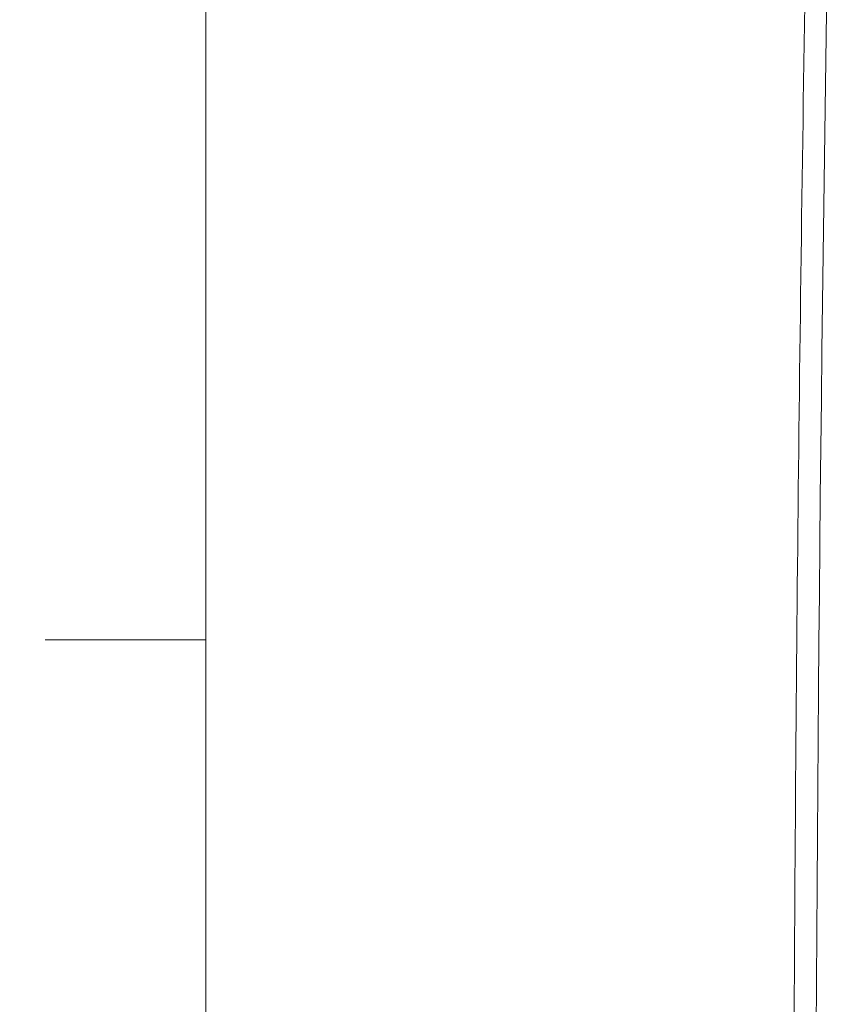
# Model space of a CAD drawing. Header units: inches. Extents: x -374 to 640, y -945 to 1059.
# Tile 16 of 222: x 1.72 to 5.18, y 25.97 to 30.11. Entities that reach past the tile are written whole.
import ezdxf

# ---------------------------------------------------------------- set-up
doc = ezdxf.new("R2010")
doc.units = ezdxf.units.IN
doc.header["$LTSCALE"] = 5
doc.header["$MEASUREMENT"] = 0
for name, color, linetype, lineweight in [('Border (ANSI)', 7, 'Continuous', 9), ('Visible (ANSI)', 7, 'Continuous', 18), ('Visible Narrow (ANSI)', 7, 'Continuous', 5)]:
    doc.layers.add(name, color=color, linetype=linetype, lineweight=lineweight)

# ---------------------------------------------------------------- blocks, each defined once
blk = doc.blocks.new('Borders Default Border')
at = {"layer": 'Border (ANSI)'}
blk.add_line((0.5, 5.5), (0.365, 5.5), dxfattribs=at)
at = {"layer": 'Border (ANSI)', "flags": 128}
blk.add_lwpolyline([(0.5, 1), (0.5, 21), (33.5, 21), (33.5, 1), (0.5, 1)], dxfattribs=at)

msp = doc.modelspace()

# ---------------------------------------------------------------- linework, layer by layer
at = {"layer": 'Visible (ANSI)'}
msp.add_open_spline([(5.02205, 17.27604), (5.0076, 18.1602), (4.99605, 19.04275), (4.97871, 20.80461), (4.97293, 21.68391), (4.96715, 23.43921), (4.96715, 24.31521), (4.97293, 26.06386), (4.97871, 26.93651), (4.99605, 28.6784), (5.0076, 29.54764), (5.02205, 30.41515)], degree=3, knots=[1.551753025, 1.551753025, 1.551753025, 1.551753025, 1.559370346, 1.559370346, 1.566987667, 1.566987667, 1.574604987, 1.574604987, 1.582222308, 1.582222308, 1.589839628, 1.589839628, 1.589839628, 1.589839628], dxfattribs=at)
at = {"layer": 'Visible Narrow (ANSI)'}
for start, end in [(89.30796703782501, 89.30796710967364), (89.98574681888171, 89.98574689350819), (90.66352429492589, 90.66352437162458), (90.69201509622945, 90.69201518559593)]:
    msp.add_arc((132.61238, -437.54305), 507.11098, start, end, dxfattribs=at)
msp.add_ellipse((303.82751, -148.48341), major_axis=(-211.25907, 365.91145), ratio=0.5773503, start_param=0.7663549, end_param=0.8044415, dxfattribs=at)

# ---------------------------------------------------------------- block references
at = {"xscale": 5, "yscale": 5, "zscale": 5}
msp.add_blockref('Borders Default Border', (0, 0), dxfattribs=at)

doc.saveas('drawing.dxf')
